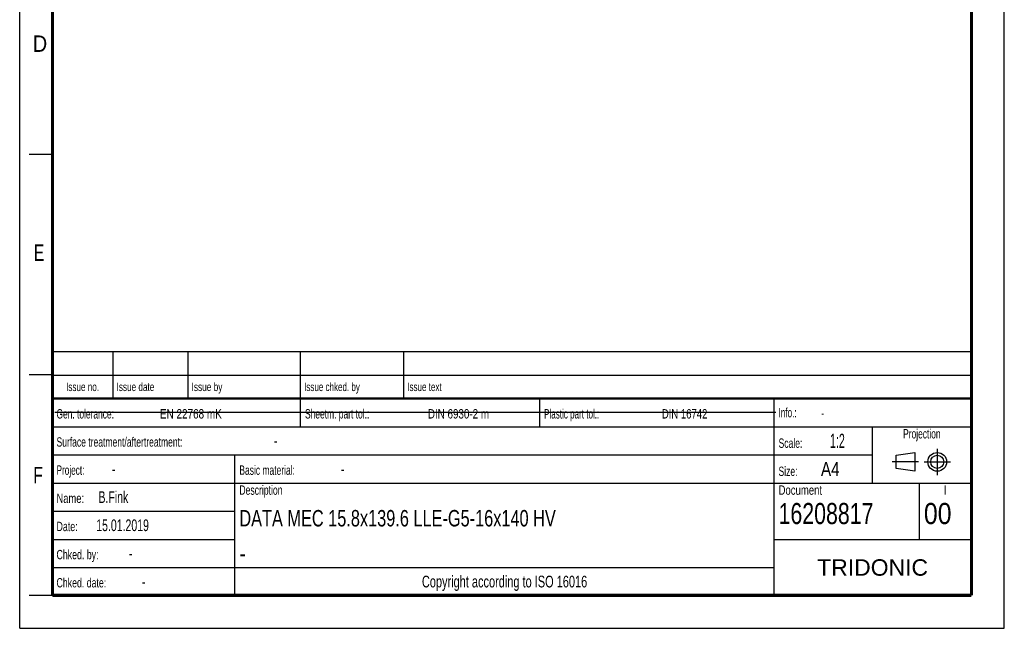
# Model space of a CAD drawing. Header units: millimetres. Extents: x 0 to 210, y 0 to 297.
# Tile 1 of 8: x 0 to 210, y 0 to 130. Entities that reach past the tile are written whole.
import ezdxf
from ezdxf.enums import TextEntityAlignment as Align

# ---------------------------------------------------------------- set-up
doc = ezdxf.new("R2010")
doc.units = ezdxf.units.MM
doc.header["$LTSCALE"] = 19.36
doc.linetypes.add('CENTER', pattern=[0.6, 0.375, -0.075, 0.075, -0.075])
doc.layers.get('0').update_dxf_attribs({"linetype": 'CONTINUOUS'})
doc.layers.add('DEFAULT_1', color=7, linetype='CENTER')
doc.layers.add('Z_NOTICE', color=7, linetype='CONTINUOUS')
doc.styles.get("Standard").update_dxf_attribs({"font": 'txt', "width": 0.7})
doc.styles.add('TEXTSTYLE_2', font='txt', dxfattribs={"width": 0.75})
doc.styles.add('TEXTSTYLE_5', font='arial.ttf')

# ---------------------------------------------------------------- blocks, each defined once
blk = doc.blocks.new('PROJEKTIONSMETHODE_BL0', base_point=(192.31, 35.47))
at = {"color": 2, "linetype": 'CONTINUOUS'}
for p, q in [((186.91, 36.87), (190.91, 37.47)), ((186.91, 34.07), (186.91, 36.87)), ((190.91, 37.47), (190.91, 33.47)), ((190.91, 33.47), (186.91, 34.07))]:
    blk.add_line(p, q, dxfattribs=at)
for radius in [2, 1.4]:
    blk.add_circle((195.71, 35.47), radius, dxfattribs=at)
at = {"layer": 'DEFAULT_1', "color": 2, "linetype": 'CENTER'}
for p, q in [((195.71, 38.27), (195.71, 32.67)), ((191.71, 35.47), (186.11, 35.47)), ((192.91, 35.47), (198.5, 35.47))]:
    blk.add_line(p, q, dxfattribs=at)

msp = doc.modelspace()

# ---------------------------------------------------------------- linework, layer by layer
at = {"color": 2, "linetype": 'CONTINUOUS'}
for p, q in [((0, 0), (0, 297)), ((210, 0), (210, 297)), ((7, 101), (2, 101)), ((6.91362, 48.96015), (6.91362, 58.96015)), ((6.91362, 58.96015), (202.91362, 58.96015)), ((19.91362, 48.96015), (19.91362, 58.96015)), ((35.91362, 48.96015), (35.91362, 58.96015)), ((59.91362, 48.96015), (59.91362, 58.96015)), ((81.91362, 48.96015), (81.91362, 58.96015)), ((202.91362, 48.96015), (202.91362, 58.96015)), ((7, 54), (2, 54)), ((6.91362, 53.96015), (202.91362, 53.96015)), ((6.91355, 6.96013), (6.91355, 48.96013)), ((6.91355, 48.96013), (202.91355, 48.96013)), ((6.91362, 48.96015), (202.91362, 48.96015)), ((59.91355, 42.96013), (59.91355, 48.96013)), ((110.91355, 42.96013), (110.91355, 48.96013)), ((160.91355, 6.96013), (160.91355, 48.96013)), ((202.91355, 6.96013), (202.91355, 48.96013)), ((6.91355, 42.96013), (202.91355, 42.96013)), ((181.91355, 30.96013), (181.91355, 42.96013)), ((6.91355, 36.96013), (181.91355, 36.96013)), ((45.91355, 6.96013), (45.91355, 36.96013)), ((6.91355, 30.96013), (202.91355, 30.96013)), ((191.91355, 18.96013), (191.91355, 30.96013)), ((6.91355, 24.96013), (45.91355, 24.96013)), ((6.91355, 18.96013), (45.91355, 18.96013)), ((160.91355, 18.96013), (202.91355, 18.96013)), ((6.91355, 12.96013), (160.91355, 12.96013)), ((7, 7), (2, 7)), ((6.91355, 6.96013), (202.91355, 6.96013)), ((0, 0), (210, 0))]:
    msp.add_line(p, q, dxfattribs=at)
at = {"color": 7, "linetype": 'CONTINUOUS'}
msp.add_line((7.46812, 46.04239), (161.26812, 46.04239), dxfattribs=at)
for points, const_width in [([(7, 7), (7, 290)], 0.7), ([(203, 7), (203, 290)], 0.7), ([(7, 49), (203, 49)], 0.5), ([(7, 7), (203, 7)], 0.7)]:
    msp.add_lwpolyline(points, dxfattribs=dict(at, const_width=const_width))

# ---------------------------------------------------------------- block references
at = {"color": 2, "linetype": 'CONTINUOUS'}
msp.add_blockref('PROJEKTIONSMETHODE_BL0', (192.30508, 35.46975), dxfattribs=at)

# ---------------------------------------------------------------- texts
at = {"color": 5, "linetype": 'CONTINUOUS', "style": 'TEXTSTYLE_2'}
for s, width, p in [('D', 0.904762, (2.80729, 122.85717)), ('E', 0.714286, (3.00245, 78.30247)), ('F', 0.714286, (2.92219, 30.89704))]:
    msp.add_text(s, height=3.5, dxfattribs=dict(at, width=width)).set_placement(p)
at = {"layer": 'Z_NOTICE', "color": 5, "linetype": 'CONTINUOUS', "style": 'TEXTSTYLE_2'}
for s, height, width, p in [('Issue date ', 1.8, 0.725108, (20.66362, 50.56015)), ('Issue by ', 1.8, 0.732804, (36.66362, 50.56015)), ('Issue chked. by', 1.8, 0.711111, (60.66362, 50.56015)), ('Issue text ', 1.8, 0.712121, (82.66362, 50.56015)), ('Gen. tolerance:', 2, 0.669841, (7.85105, 44.71013)), ('EN 22768 mK', 2, 0.792208, (29.91057, 44.71013)), ('Sheetm. part tol.:', 2, 0.67328, (60.85105, 44.71013)), ('DIN 6930-2 m', 2, 0.78373, (87.05343, 44.71013)), ('Plastic part tol.:', 2, 0.642857, (111.85105, 44.71013)), ('DIN 16742', 2, 0.759259, (136.95819, 44.71013)), ('Info.: ', 2, 0.64966, (161.85105, 44.96013)), ('Surface treatment/aftertreatment: ', 2, 0.681373, (7.85105, 38.71013)), ('Scale:  ', 2, 0.684524, (161.85105, 38.46013)), ('1:2', 3, 0.571429, (172.80343, 38.46013)), ('-', 2.5, 0.714286, (54.18438, 38.71013)), ('Project: ', 2, 0.656085, (7.85105, 32.71013)), ('-', 2.5, 0.714286, (19.66057, 32.71013)), ('Basic material: ', 2, 0.675595, (46.85105, 32.71013)), ('-', 2.5, 0.714286, (68.47009, 32.71013)), ('Size: ', 2, 0.678571, (161.85105, 32.46013)), (' A4', 3, 0.809524, (169.9939, 32.46013)), ('B.Fink', 2.5, 0.670635, (16.80343, 26.71013)), ('Description', 2, 0.688312, (46.85105, 28.46013)), ('Document', 2, 0.761905, (161.85105, 28.46013)), ('Name: ', 2, 0.746032, (7.85105, 26.71013)), ('16208817', 4.5, 0.755952, (161.85105, 22.21013)), ('00', 4.5, 0.880952, (192.85105, 22.21013)), ('15.01.2019', 2.5, 0.671429, (16.32724, 20.71013)), ('Date: ', 2, 0.706349, (7.85105, 20.71013)), ('Chked. by: ', 2, 0.701299, (7.85105, 14.71013)), ('-', 2.5, 0.714286, (23.27962, 14.71013)), ('Chked. date: ', 2, 0.699634, (7.85105, 8.71013)), ('-', 2.5, 0.714286, (26.04152, 8.71013))]:
    msp.add_text(s, height=height, dxfattribs=dict(at, width=width)).set_placement(p)
for s, height, width, p in [('Issue no.', 1.8, 0.719577, (13.41362, 50.56015)), ('Projection', 2, 0.671429, (192.41355, 40.46013)), ('I', 2, 0.833333, (197.41355, 28.46013)), ('Copyright according to ISO 16016', 2.5, 0.700149, (103.41355, 8.71013))]:
    msp.add_text(s, height=height, dxfattribs=dict(at, width=width)).set_placement(p, align=Align.CENTER)
at = {"layer": 'Z_NOTICE', "color": 5, "linetype": 'CONTINUOUS', "width": 0.714286}
msp.add_text('-', height=1.8, dxfattribs=at).set_placement((170.94628, 44.96013))
at = {"layer": 'Z_NOTICE', "color": 7, "linetype": 'CONTINUOUS', "width": 0.743386}
msp.add_text('DATA MEC 15.8x139.6 LLE-G5-16x140 HV', height=3.5, dxfattribs=at).set_placement((46.85105, 21.71013))
at = {"layer": 'Z_NOTICE', "color": 7, "linetype": 'CONTINUOUS', "style": 'TEXTSTYLE_2', "width": 0.904762}
msp.add_text('-', height=3.5, dxfattribs=at).set_placement((46.85105, 14.21013))
at = {"layer": 'Z_NOTICE', "color": 5, "linetype": 'CONTINUOUS', "style": 'TEXTSTYLE_5'}
msp.add_text('TRIDONIC', height=3.5, dxfattribs=at).set_placement((181.91355, 11.21013), align=Align.CENTER)

doc.saveas('drawing.dxf')
